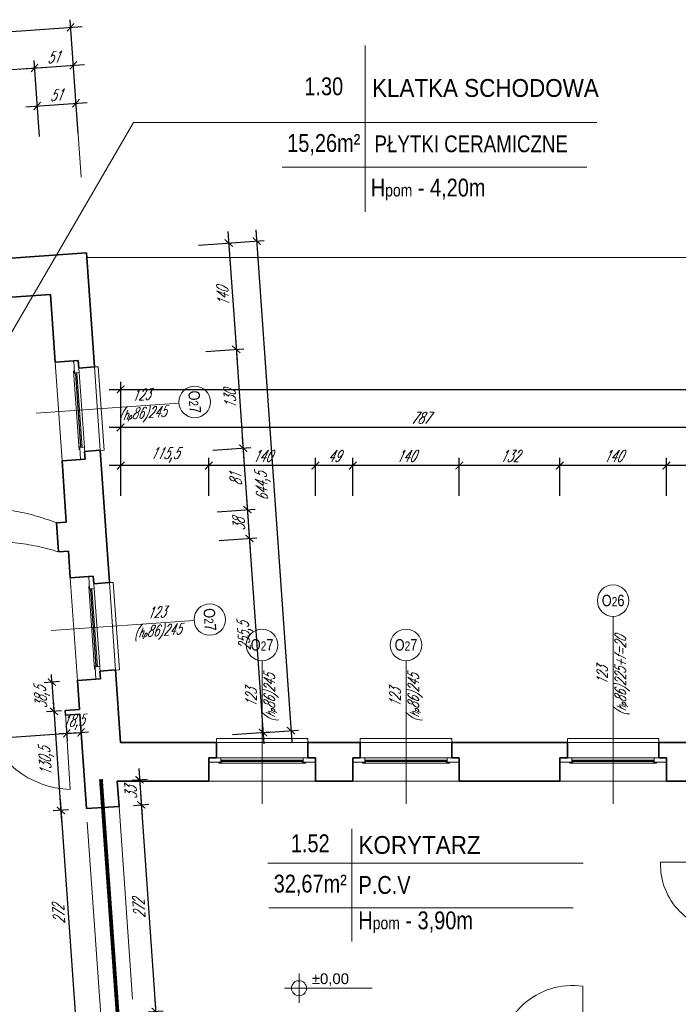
# Model space of a CAD drawing. Header units: millimetres. Extents: x 402 to 79005, y -7782 to 89952.
# Tile 165 of 256: x 22769 to 23634, y 31906 to 33199. Entities that reach past the tile are written whole.
import ezdxf
from ezdxf.enums import TextEntityAlignment as Align

# ---------------------------------------------------------------- set-up
doc = ezdxf.new("R2010")
doc.units = ezdxf.units.MM
doc.header["$LTSCALE"] = 10
doc.linetypes.add('ACAD_ISO12W100', pattern=[21, 12, -3, 0, -3, 0, -3])
doc.linetypes.add('DASHED', pattern=[19.05, 12.7, -6.35])
doc.layers.get('0').update_dxf_attribs({"lineweight": 0})
doc.layers.get('Defpoints').update_dxf_attribs({"color": 253})
for name, color, linetype, lineweight in [('01 parter - ściany', 253, 'Continuous', 35), ('03-01_okna', 253, 'Continuous', 15), ('03_drzwi', 253, 'Continuous', 15), ('04-1_widok', 253, 'Continuous', 5), ('04-2_nad', 253, 'DASHED', 5), ('05-01_wymiary', 253, 'Continuous', 5), ('05-03_opis', 253, 'Continuous', 5)]:
    doc.layers.add(name, color=color, linetype=linetype, lineweight=lineweight)
doc.styles.add('arial', font='ARIAL.TTF')
doc.styles.add('ariel', font='ARIAL.TTF', dxfattribs={"width": 0.8})
doc.styles.add('ariel_wym', font='simplex.shx', dxfattribs={"width": 0.65, "oblique": 25})
doc.dimstyles.new('ariel 50', dxfattribs={"dimtxt": 15, "dimasz": 10, "dimexe": 10, "dimexo": 0, "dimgap": 5, "dimtad": 1, "dimdec": 1, "dimrnd": 0.5, "dimtxsty": 'ariel_wym', "dimblk": 'ARCHTICK', "dimcen": 2.5, "dimdle": 15, "dimazin": 0, "dimtfac": 1, "dimtdec": 1, "dimtix": 1, "dimtmove": 0, "dimatfit": 3, "dimldrblk": 'DOT', "dimfxl": 0, "dimarcsym": 0})
doc.dimstyles.new('ariel 50 wnętrze', dxfattribs={"dimtxt": 15, "dimasz": 10, "dimexe": 10, "dimexo": 0, "dimgap": 5, "dimtad": 1, "dimdec": 1, "dimrnd": 0.5, "dimtxsty": 'ariel_wym', "dimblk": 'ARCHTICK', "dimcen": 2.5, "dimdle": 15, "dimazin": 0, "dimtfac": 1, "dimtdec": 1, "dimtix": 1, "dimtmove": 0, "dimatfit": 3, "dimldrblk": 'DOT', "dimfxl": 0, "dimarcsym": 0})

# ---------------------------------------------------------------- blocks, each defined once
blk = doc.blocks.new('kota rzutowa')
at = {"ltscale": 0.5}
for p, q in [((0, -20.6), (0, 20.6)), ((-20.6, 0), (102.8, 0))]:
    blk.add_line(p, q, dxfattribs=at)
blk.add_circle((0, 0), 10.6, dxfattribs=at)
at = {"ltscale": 0.5, "style": 'arial'}
blk.add_attdef('POZ._POSADKI_WYKOŃCZONWJ', text='', height=15, dxfattribs=at).set_placement((17.9, 1.4), align=Align.BOTTOM_LEFT)
blk.add_attdef('POZ._POSADZKI_KONSTRUKCJA', text='', height=15, dxfattribs=at).set_placement((17, -5), align=Align.TOP_LEFT)
blk = doc.blocks.new('_ArchTick')
at = {"color": 0, "linetype": 'ByBlock', "const_width": 0.15}
blk.add_lwpolyline([(-0.5, -0.5), (0.5, 0.5)], dxfattribs=at)
blk = doc.blocks.new('*D1447')
at = {"layer": '05-01_wymiary', "color": 0, "lineweight": -2}
for p, q in [((23748.3, 32613.2), (23603.5, 32613.2)), ((23618.5, 32573.2), (23618.5, 32623.2)), ((23733.3, 32573.2), (23733.3, 32623.2))]:
    blk.add_line(p, q, dxfattribs=at)
at = {"layer": 'Defpoints', "color": 0}
for p in [(23618.5, 32613.2), (23618.5, 32198.5), (23733.3, 32198.5)]:
    blk.add_point(p, dxfattribs=at)
at = {"layer": '05-01_wymiary', "color": 0, "lineweight": -2, "xscale": 10, "yscale": 10, "zscale": 10, "rotation": 180}
blk.add_blockref('_ArchTick', (23618.5, 32613.2), dxfattribs=at)
at = {"layer": '05-01_wymiary', "color": 0, "lineweight": -2, "xscale": 10, "yscale": 10, "zscale": 10}
blk.add_blockref('_ArchTick', (23733.3, 32613.2), dxfattribs=at)
at = {"layer": '05-01_wymiary', "color": 0, "insert": (23675.9, 32625.7), "char_height": 15, "attachment_point": 5, "style": 'ariel_wym'}
blk.add_mtext('115', dxfattribs=at)
blk = doc.blocks.new('_Dot')
at = {"color": 0, "linetype": 'ByBlock', "lineweight": -2}
blk.add_line((-0.5, 0), (-1, 0), dxfattribs=at)
at = {"color": 0, "linetype": 'ByBlock', "const_width": 0.5}
blk.add_lwpolyline([(-0.25, 0, 1), (0.25, 0, 1)], format="xyb", close=True, dxfattribs=at)
blk = doc.blocks.new('*D1448')
at = {"layer": '05-01_wymiary', "color": 0, "lineweight": -2}
for p, q in [((23633.5, 32613.2), (23463.5, 32613.2)), ((23478.5, 32573.2), (23478.5, 32623.2)), ((23618.5, 32573.2), (23618.5, 32623.2))]:
    blk.add_line(p, q, dxfattribs=at)
at = {"layer": 'Defpoints', "color": 0}
for p in [(23478.5, 32613.2), (23478.5, 32198.5), (23618.5, 32198.5)]:
    blk.add_point(p, dxfattribs=at)
at = {"layer": '05-01_wymiary', "color": 0, "lineweight": -2, "xscale": 10, "yscale": 10, "zscale": 10, "rotation": 180}
blk.add_blockref('_ArchTick', (23478.5, 32613.2), dxfattribs=at)
at = {"layer": '05-01_wymiary', "color": 0, "lineweight": -2, "xscale": 10, "yscale": 10, "zscale": 10}
blk.add_blockref('_ArchTick', (23618.5, 32613.2), dxfattribs=at)
at = {"layer": '05-01_wymiary', "color": 0, "insert": (23548.5, 32625.7), "char_height": 15, "attachment_point": 5, "style": 'ariel_wym'}
blk.add_mtext('140', dxfattribs=at)
blk = doc.blocks.new('*D1449')
at = {"layer": '05-01_wymiary', "color": 0, "lineweight": -2}
for p, q in [((23493.5, 32613.2), (23331.6, 32613.2)), ((23346.6, 32573.2), (23346.6, 32623.2)), ((23478.5, 32573.2), (23478.5, 32623.2))]:
    blk.add_line(p, q, dxfattribs=at)
at = {"layer": 'Defpoints', "color": 0}
for p in [(23346.6, 32613.2), (23346.6, 32198.5), (23478.5, 32198.5)]:
    blk.add_point(p, dxfattribs=at)
at = {"layer": '05-01_wymiary', "color": 0, "lineweight": -2, "xscale": 10, "yscale": 10, "zscale": 10, "rotation": 180}
blk.add_blockref('_ArchTick', (23346.6, 32613.2), dxfattribs=at)
at = {"layer": '05-01_wymiary', "color": 0, "lineweight": -2, "xscale": 10, "yscale": 10, "zscale": 10}
blk.add_blockref('_ArchTick', (23478.5, 32613.2), dxfattribs=at)
at = {"layer": '05-01_wymiary', "color": 0, "insert": (23412.6, 32625.7), "char_height": 15, "attachment_point": 5, "style": 'ariel_wym'}
blk.add_mtext('132', dxfattribs=at)
blk = doc.blocks.new('*D1450')
at = {"layer": '05-01_wymiary', "color": 0, "lineweight": -2}
for p, q in [((23361.6, 32613.2), (23191.6, 32613.2)), ((23206.6, 32573.2), (23206.6, 32623.2)), ((23346.6, 32573.2), (23346.6, 32623.2))]:
    blk.add_line(p, q, dxfattribs=at)
at = {"layer": 'Defpoints', "color": 0}
for p in [(23206.6, 32613.2), (23206.6, 32198.5), (23346.6, 32198.5)]:
    blk.add_point(p, dxfattribs=at)
at = {"layer": '05-01_wymiary', "color": 0, "lineweight": -2, "xscale": 10, "yscale": 10, "zscale": 10, "rotation": 180}
blk.add_blockref('_ArchTick', (23206.6, 32613.2), dxfattribs=at)
at = {"layer": '05-01_wymiary', "color": 0, "lineweight": -2, "xscale": 10, "yscale": 10, "zscale": 10}
blk.add_blockref('_ArchTick', (23346.6, 32613.2), dxfattribs=at)
at = {"layer": '05-01_wymiary', "color": 0, "insert": (23276.6, 32625.7), "char_height": 15, "attachment_point": 5, "style": 'ariel_wym'}
blk.add_mtext('140', dxfattribs=at)
blk = doc.blocks.new('*D1451')
at = {"layer": '05-01_wymiary', "color": 0, "lineweight": -2}
for p, q in [((23221.6, 32613.2), (23142.6, 32613.2)), ((23157.6, 32573.2), (23157.6, 32623.2)), ((23206.6, 32573.2), (23206.6, 32623.2))]:
    blk.add_line(p, q, dxfattribs=at)
at = {"layer": 'Defpoints', "color": 0}
for p in [(23157.6, 32613.2), (23157.6, 32198.5), (23206.6, 32198.5)]:
    blk.add_point(p, dxfattribs=at)
at = {"layer": '05-01_wymiary', "color": 0, "lineweight": -2, "xscale": 10, "yscale": 10, "zscale": 10, "rotation": 180}
blk.add_blockref('_ArchTick', (23157.6, 32613.2), dxfattribs=at)
at = {"layer": '05-01_wymiary', "color": 0, "lineweight": -2, "xscale": 10, "yscale": 10, "zscale": 10}
blk.add_blockref('_ArchTick', (23206.6, 32613.2), dxfattribs=at)
at = {"layer": '05-01_wymiary', "color": 0, "insert": (23182.1, 32625.7), "char_height": 15, "attachment_point": 5, "style": 'ariel_wym'}
blk.add_mtext('49', dxfattribs=at)
blk = doc.blocks.new('*D1452')
at = {"layer": '05-01_wymiary', "color": 0, "lineweight": -2}
for p, q in [((23172.6, 32613.2), (23002.6, 32613.2)), ((23017.6, 32573.2), (23017.6, 32623.2)), ((23157.6, 32573.2), (23157.6, 32623.2))]:
    blk.add_line(p, q, dxfattribs=at)
at = {"layer": 'Defpoints', "color": 0}
for p in [(23017.6, 32613.2), (23017.6, 32198.5), (23157.6, 32198.5)]:
    blk.add_point(p, dxfattribs=at)
at = {"layer": '05-01_wymiary', "color": 0, "lineweight": -2, "xscale": 10, "yscale": 10, "zscale": 10, "rotation": 180}
blk.add_blockref('_ArchTick', (23017.6, 32613.2), dxfattribs=at)
at = {"layer": '05-01_wymiary', "color": 0, "lineweight": -2, "xscale": 10, "yscale": 10, "zscale": 10}
blk.add_blockref('_ArchTick', (23157.6, 32613.2), dxfattribs=at)
at = {"layer": '05-01_wymiary', "color": 0, "insert": (23087.6, 32625.7), "char_height": 15, "attachment_point": 5, "style": 'ariel_wym'}
blk.add_mtext('140', dxfattribs=at)
blk = doc.blocks.new('*D1453')
at = {"layer": '05-01_wymiary', "color": 0, "lineweight": -2}
for p, q in [((23032.6, 32613.2), (22886.9, 32613.2)), ((22901.9, 32573.2), (22901.9, 32623.2)), ((23017.6, 32573.2), (23017.6, 32623.2))]:
    blk.add_line(p, q, dxfattribs=at)
at = {"layer": 'Defpoints', "color": 0}
for p in [(22901.9, 32613.2), (22901.9, 32249.5), (23017.6, 32198.5)]:
    blk.add_point(p, dxfattribs=at)
at = {"layer": '05-01_wymiary', "color": 0, "lineweight": -2, "xscale": 10, "yscale": 10, "zscale": 10, "rotation": 180}
blk.add_blockref('_ArchTick', (22901.9, 32613.2), dxfattribs=at)
at = {"layer": '05-01_wymiary', "color": 0, "lineweight": -2, "xscale": 10, "yscale": 10, "zscale": 10}
blk.add_blockref('_ArchTick', (23017.6, 32613.2), dxfattribs=at)
at = {"layer": '05-01_wymiary', "color": 0, "insert": (22959.7, 32627.1), "char_height": 15, "attachment_point": 5, "style": 'ariel_wym'}
blk.add_mtext('115,5', dxfattribs=at)
blk = doc.blocks.new('*D1472')
at = {"layer": '05-01_wymiary', "color": 0, "lineweight": -2}
for p, q in [((22901.9, 32623.2), (22901.9, 32673.2)), ((23688.8, 32623.2), (23688.8, 32673.2)), ((23703.8, 32663.2), (22886.9, 32663.2))]:
    blk.add_line(p, q, dxfattribs=at)
at = {"layer": 'Defpoints', "color": 0}
for p in [(22901.9, 32663.2), (22901.9, 32249.5), (23688.8, 32198.5)]:
    blk.add_point(p, dxfattribs=at)
at = {"layer": '05-01_wymiary', "color": 0, "lineweight": -2, "xscale": 10, "yscale": 10, "zscale": 10, "rotation": 180}
blk.add_blockref('_ArchTick', (22901.9, 32663.2), dxfattribs=at)
at = {"layer": '05-01_wymiary', "color": 0, "lineweight": -2, "xscale": 10, "yscale": 10, "zscale": 10}
blk.add_blockref('_ArchTick', (23688.8, 32663.2), dxfattribs=at)
at = {"layer": '05-01_wymiary', "color": 0, "insert": (23295.4, 32675.7), "char_height": 15, "attachment_point": 5, "style": 'ariel_wym'}
blk.add_mtext('787', dxfattribs=at)
blk = doc.blocks.new('*D1473')
at = {"layer": '05-01_wymiary', "color": 0, "lineweight": -2}
for p, q in [((22901.9, 32673.2), (22901.9, 32723.2)), ((27448.1, 32673.2), (27448.1, 32723.2)), ((22886.9, 32713.2), (27463.1, 32713.2))]:
    blk.add_line(p, q, dxfattribs=at)
at = {"layer": 'Defpoints', "color": 0}
for p in [(27448.1, 32713.2), (27448.1, 32262.5), (22901.9, 32249.5)]:
    blk.add_point(p, dxfattribs=at)
at = {"layer": '05-01_wymiary', "color": 0, "lineweight": -2, "xscale": 10, "yscale": 10, "zscale": 10, "rotation": 180}
blk.add_blockref('_ArchTick', (22901.9, 32713.2), dxfattribs=at)
at = {"layer": '05-01_wymiary', "color": 0, "lineweight": -2, "xscale": 10, "yscale": 10, "zscale": 10}
blk.add_blockref('_ArchTick', (27448.1, 32713.2), dxfattribs=at)
at = {"layer": '05-01_wymiary', "color": 0, "insert": (25175, 32725.7), "char_height": 15, "attachment_point": 5, "style": 'ariel_wym'}
blk.add_mtext('4546', dxfattribs=at)
blk = doc.blocks.new('*D1532')
at = {"layer": '05-01_wymiary', "color": 0, "lineweight": -2}
for p, q in [((22795.1, 33045.5), (22791.6, 33095.4)), ((22846, 33049.1), (22842.5, 33098.9)), ((22777.3, 33084.4), (22858.1, 33090))]:
    blk.add_line(p, q, dxfattribs=at)
at = {"layer": 'Defpoints', "color": 0}
for p in [(22843.2, 33089), (22856.9, 32892.4), (22809.6, 32837.9)]:
    blk.add_point(p, dxfattribs=at)
at = {"layer": '05-01_wymiary', "color": 0, "lineweight": -2, "xscale": 10, "yscale": 10, "zscale": 10}
for p, rotation in [((22792.3, 33085.4), 183.9999999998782), ((22843.2, 33089), 3.999999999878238)]:
    blk.add_blockref('_ArchTick', p, dxfattribs=dict(at, rotation=rotation))
at = {"layer": '05-01_wymiary', "color": 0, "insert": (22816.9, 33099.7), "char_height": 15, "attachment_point": 5, "rotation": 4, "style": 'ariel_wym'}
blk.add_mtext('51', dxfattribs=at)
blk = doc.blocks.new('*D1536')
at = {"layer": '05-01_wymiary', "color": 0, "lineweight": -2}
for p, q in [((22791.6, 33095.4), (22788.1, 33145.3)), ((22535.4, 33117.6), (22803.8, 33136.3)), ((22553.2, 33078.7), (22549.7, 33128.6))]:
    blk.add_line(p, q, dxfattribs=at)
at = {"layer": 'Defpoints', "color": 0}
for p in [(22788.8, 33135.3), (22809.6, 32837.9), (22571.2, 32821.2)]:
    blk.add_point(p, dxfattribs=at)
at = {"layer": '05-01_wymiary', "color": 0, "lineweight": -2, "xscale": 10, "yscale": 10, "zscale": 10}
for p, rotation in [((22788.8, 33135.3), 3.999999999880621), ((22550.4, 33118.6), 183.9999999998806)]:
    blk.add_blockref('_ArchTick', p, dxfattribs=dict(at, rotation=rotation))
at = {"layer": '05-01_wymiary', "color": 0, "insert": (22668.7, 33139.4), "char_height": 15, "attachment_point": 5, "rotation": 4, "style": 'ariel_wym'}
blk.add_mtext('239', dxfattribs=at)
blk = doc.blocks.new('*D1537')
at = {"layer": '05-01_wymiary', "color": 0, "lineweight": -2}
for p, q in [((22791.6, 33095.4), (22788.1, 33145.3)), ((22842.5, 33098.9), (22839, 33148.8)), ((22773.8, 33134.2), (22854.6, 33139.9))]:
    blk.add_line(p, q, dxfattribs=at)
at = {"layer": 'Defpoints', "color": 0}
for p in [(22839.7, 33138.8), (22856.9, 32892.4), (22809.6, 32837.9)]:
    blk.add_point(p, dxfattribs=at)
at = {"layer": '05-01_wymiary', "color": 0, "lineweight": -2, "xscale": 10, "yscale": 10, "zscale": 10}
for p, rotation in [((22839.7, 33138.8), 3.999999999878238), ((22788.8, 33135.3), 183.9999999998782)]:
    blk.add_blockref('_ArchTick', p, dxfattribs=dict(at, rotation=rotation))
at = {"layer": '05-01_wymiary', "color": 0, "insert": (22813.4, 33149.5), "char_height": 15, "attachment_point": 5, "rotation": 4, "style": 'ariel_wym'}
blk.add_mtext('51', dxfattribs=at)
blk = doc.blocks.new('*D1538')
at = {"layer": '05-01_wymiary', "color": 0, "lineweight": -2}
for p, q in [((22839, 33148.8), (22835.5, 33198.7)), ((21828.7, 33118.3), (22851.2, 33189.8)), ((21846.4, 33079.4), (21842.9, 33129.3))]:
    blk.add_line(p, q, dxfattribs=at)
at = {"layer": 'Defpoints', "color": 0}
for p in [(22836.2, 33188.7), (22856.9, 32892.4), (21864.3, 32822.9)]:
    blk.add_point(p, dxfattribs=at)
at = {"layer": '05-01_wymiary', "color": 0, "lineweight": -2, "xscale": 10, "yscale": 10, "zscale": 10}
for p, rotation in [((22836.2, 33188.7), 3.999999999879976), ((21843.6, 33119.3), 183.9999999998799)]:
    blk.add_blockref('_ArchTick', p, dxfattribs=dict(at, rotation=rotation))
at = {"layer": '05-01_wymiary', "color": 0, "insert": (22339, 33166.5), "char_height": 15, "attachment_point": 5, "rotation": 4, "style": 'ariel_wym'}
blk.add_mtext('995', dxfattribs=at)
blk = doc.blocks.new('*D1539')
at = {"layer": '05-01_wymiary', "color": 0, "lineweight": -2}
for p, q in [((23042.8, 32920.4), (23054.7, 32750.7)), ((23003.9, 32902.6), (23053.8, 32906.1)), ((23013.7, 32762.9), (23063.6, 32766.4))]:
    blk.add_line(p, q, dxfattribs=at)
at = {"layer": 'Defpoints', "color": 0}
for p in [(22856.9, 32892.4), (23053.6, 32765.7), (22815.8, 32749)]:
    blk.add_point(p, dxfattribs=at)
at = {"layer": '05-01_wymiary', "color": 0, "lineweight": -2, "xscale": 10, "yscale": 10, "zscale": 10}
for p, rotation in [((23043.8, 32905.4), 94.00000000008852), ((23053.6, 32765.7), 274.0000000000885)]:
    blk.add_blockref('_ArchTick', p, dxfattribs=dict(at, rotation=rotation))
at = {"layer": '05-01_wymiary', "color": 0, "insert": (23036.3, 32834.7), "char_height": 15, "attachment_point": 5, "rotation": 94, "style": 'ariel_wym'}
blk.add_mtext('140', dxfattribs=at)
blk = doc.blocks.new('*D1540')
at = {"layer": '05-01_wymiary', "color": 0, "lineweight": -2}
for p, q in [((23052.6, 32780.6), (23063.7, 32621)), ((23013.7, 32762.9), (23063.6, 32766.4)), ((23022.8, 32633.2), (23072.7, 32636.7))]:
    blk.add_line(p, q, dxfattribs=at)
at = {"layer": 'Defpoints', "color": 0}
for p in [(22815.8, 32749), (23062.7, 32636), (22824.9, 32619.4)]:
    blk.add_point(p, dxfattribs=at)
at = {"layer": '05-01_wymiary', "color": 0, "lineweight": -2, "xscale": 10, "yscale": 10, "zscale": 10}
for p, rotation in [((23053.6, 32765.7), 94.00000000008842), ((23062.7, 32636), 274.0000000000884)]:
    blk.add_blockref('_ArchTick', p, dxfattribs=dict(at, rotation=rotation))
at = {"layer": '05-01_wymiary', "color": 0, "insert": (23045.7, 32699.9), "char_height": 15, "attachment_point": 5, "rotation": 94, "style": 'ariel_wym'}
blk.add_mtext('130', dxfattribs=at)
blk = doc.blocks.new('*D1541')
at = {"layer": '05-01_wymiary', "color": 0, "lineweight": -2}
for p, q in [((23061.6, 32650.9), (23069.4, 32540.3)), ((23022.8, 32633.2), (23072.7, 32636.7)), ((23028.4, 32552.5), (23078.3, 32556))]:
    blk.add_line(p, q, dxfattribs=at)
at = {"layer": 'Defpoints', "color": 0}
for p in [(22824.9, 32619.4), (23068.3, 32555.3), (22830.5, 32538.6)]:
    blk.add_point(p, dxfattribs=at)
at = {"layer": '05-01_wymiary', "color": 0, "lineweight": -2, "xscale": 10, "yscale": 10, "zscale": 10}
for p, rotation in [((23062.7, 32636), 94.00000000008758), ((23068.3, 32555.3), 274.0000000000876)]:
    blk.add_blockref('_ArchTick', p, dxfattribs=dict(at, rotation=rotation))
at = {"layer": '05-01_wymiary', "color": 0, "insert": (23053, 32594.8), "char_height": 15, "attachment_point": 5, "rotation": 94, "style": 'ariel_wym'}
blk.add_mtext('81', dxfattribs=at)
blk = doc.blocks.new('*D1542')
at = {"layer": '05-01_wymiary', "color": 0, "lineweight": -2}
for p, q in [((23067.3, 32570.2), (23072, 32502.4)), ((23028.4, 32552.5), (23078.3, 32556)), ((23031.1, 32514.6), (23080.9, 32518.1))]:
    blk.add_line(p, q, dxfattribs=at)
at = {"layer": 'Defpoints', "color": 0}
for p in [(22830.5, 32538.6), (23071, 32517.4), (22833.2, 32500.7)]:
    blk.add_point(p, dxfattribs=at)
at = {"layer": '05-01_wymiary', "color": 0, "lineweight": -2, "xscale": 10, "yscale": 10, "zscale": 10}
for p, rotation in [((23068.3, 32555.3), 94.00000000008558), ((23071, 32517.4), 274.0000000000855)]:
    blk.add_blockref('_ArchTick', p, dxfattribs=dict(at, rotation=rotation))
at = {"layer": '05-01_wymiary', "color": 0, "insert": (23057.2, 32535.5), "char_height": 15, "attachment_point": 5, "rotation": 94, "style": 'ariel_wym'}
blk.add_mtext('38', dxfattribs=at)
blk = doc.blocks.new('*D1543')
at = {"layer": '05-01_wymiary', "color": 0, "lineweight": -2}
for p, q in [((23069.9, 32532.3), (23089.8, 32247.6)), ((23031.1, 32514.6), (23080.9, 32518.1)), ((23048.9, 32259.8), (23098.8, 32263.3))]:
    blk.add_line(p, q, dxfattribs=at)
at = {"layer": 'Defpoints', "color": 0}
for p in [(22833.2, 32500.7), (23088.8, 32262.6), (22901.9, 32249.5)]:
    blk.add_point(p, dxfattribs=at)
at = {"layer": '05-01_wymiary', "color": 0, "lineweight": -2, "xscale": 10, "yscale": 10, "zscale": 10}
for p, rotation in [((23071, 32517.4), 94.00000000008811), ((23088.8, 32262.6), 274.0000000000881)]:
    blk.add_blockref('_ArchTick', p, dxfattribs=dict(at, rotation=rotation))
at = {"layer": '05-01_wymiary', "color": 0, "insert": (23066, 32389), "char_height": 15, "attachment_point": 5, "rotation": 94, "style": 'ariel_wym'}
blk.add_mtext('255,5', dxfattribs=at)
blk = doc.blocks.new('*D1544')
at = {"layer": '05-01_wymiary', "color": 0, "lineweight": -2}
for p, q in [((23079.4, 32922.9), (23126.5, 32250.2)), ((23040.6, 32905.2), (23090.5, 32908.7)), ((23085.5, 32262.3), (23135.4, 32265.8))]:
    blk.add_line(p, q, dxfattribs=at)
at = {"layer": 'Defpoints', "color": 0}
for p in [(22856.9, 32892.4), (23125.4, 32265.1), (22901.9, 32249.5)]:
    blk.add_point(p, dxfattribs=at)
at = {"layer": '05-01_wymiary', "color": 0, "lineweight": -2, "xscale": 10, "yscale": 10, "zscale": 10}
for p, rotation in [((23080.5, 32908), 94.00000000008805), ((23125.4, 32265.1), 274.0000000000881)]:
    blk.add_blockref('_ArchTick', p, dxfattribs=dict(at, rotation=rotation))
at = {"layer": '05-01_wymiary', "color": 0, "insert": (23089.1, 32585.6), "char_height": 15, "attachment_point": 5, "rotation": 94, "style": 'ariel_wym'}
blk.add_mtext('644,5', dxfattribs=at)
blk = doc.blocks.new('*D1671')
at = {"layer": '05-01_wymiary', "color": 0, "lineweight": -2}
for p, q in [((22821.6, 32329.4), (22801.6, 32328)), ((22811.6, 32328.7), (22810.9, 32338.7)), ((22811.6, 32328.7), (22814.3, 32290.3)), ((22824.3, 32291), (22804.3, 32289.6)), ((22814.3, 32290.3), (22815, 32280.4))]:
    blk.add_line(p, q, dxfattribs=at)
at = {"layer": 'Defpoints', "color": 0}
for p in [(22845, 32331.1), (22814.3, 32290.3), (22847.7, 32292.7)]:
    blk.add_point(p, dxfattribs=at)
at = {"layer": '05-01_wymiary', "color": 0, "lineweight": -2, "xscale": 10, "yscale": 10, "zscale": 10}
for p, rotation in [((22811.6, 32328.7), 274.0000000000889), ((22814.3, 32290.3), 94.00000000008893)]:
    blk.add_blockref('_ArchTick', p, dxfattribs=dict(at, rotation=rotation))
at = {"layer": '05-01_wymiary', "color": 0, "insert": (22799, 32308.6), "char_height": 15, "attachment_point": 5, "rotation": 94, "style": 'ariel_wym'}
blk.add_mtext('38,5', dxfattribs=at)
blk = doc.blocks.new('*D1672')
at = {"layer": '05-01_wymiary', "color": 0, "lineweight": -2}
for p, q in [((22813.2, 32305.3), (22824.4, 32145.3)), ((22824.3, 32291), (22804.3, 32289.6)), ((22833.3, 32160.9), (22813.4, 32159.5))]:
    blk.add_line(p, q, dxfattribs=at)
at = {"layer": 'Defpoints', "color": 0}
for p in [(22847.7, 32292.7), (22823.4, 32160.2), (22856.8, 32162.6)]:
    blk.add_point(p, dxfattribs=at)
at = {"layer": '05-01_wymiary', "color": 0, "lineweight": -2, "xscale": 10, "yscale": 10, "zscale": 10}
for p, rotation in [((22814.3, 32290.3), 94.00000000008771), ((22823.4, 32160.2), 274.0000000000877)]:
    blk.add_blockref('_ArchTick', p, dxfattribs=dict(at, rotation=rotation))
at = {"layer": '05-01_wymiary', "color": 0, "insert": (22804.9, 32224.3), "char_height": 15, "attachment_point": 5, "rotation": 94, "style": 'ariel_wym'}
blk.add_mtext('130,5', dxfattribs=at)
blk = doc.blocks.new('*D1673')
at = {"layer": '05-01_wymiary', "color": 0, "lineweight": -2}
for p, q in [((22822.3, 32175.2), (22843.4, 31873.9)), ((22833.3, 32160.9), (22813.4, 32159.5)), ((22852.3, 31889.6), (22832.4, 31888.2))]:
    blk.add_line(p, q, dxfattribs=at)
at = {"layer": 'Defpoints', "color": 0}
for p in [(22856.8, 32162.6), (22842.3, 31888.9), (22875.8, 31891.2)]:
    blk.add_point(p, dxfattribs=at)
at = {"layer": '05-01_wymiary', "color": 0, "lineweight": -2, "xscale": 10, "yscale": 10, "zscale": 10}
for p, rotation in [((22823.4, 32160.2), 94.00000000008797), ((22842.3, 31888.9), 274.0000000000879)]:
    blk.add_blockref('_ArchTick', p, dxfattribs=dict(at, rotation=rotation))
at = {"layer": '05-01_wymiary', "color": 0, "insert": (22820.4, 32023.7), "char_height": 15, "attachment_point": 5, "rotation": 94, "style": 'ariel_wym'}
blk.add_mtext('272', dxfattribs=at)
blk = doc.blocks.new('*D1690')
at = {"layer": '05-01_wymiary', "color": 0, "lineweight": -2}
for p, q in [((22599.9, 32245.2), (22846.1, 32262.5)), ((22830.4, 32271.4), (22831.8, 32251.4)), ((22614.1, 32256.3), (22615.5, 32236.3))]:
    blk.add_line(p, q, dxfattribs=at)
at = {"layer": 'Defpoints', "color": 0}
for p in [(22829.4, 32285.4), (22613.2, 32270.3), (22831.1, 32261.4)]:
    blk.add_point(p, dxfattribs=at)
at = {"layer": '05-01_wymiary', "color": 0, "lineweight": -2, "xscale": 10, "yscale": 10, "zscale": 10}
for p, rotation in [((22831.1, 32261.4), 3.999999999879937), ((22614.8, 32246.3), 183.9999999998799)]:
    blk.add_blockref('_ArchTick', p, dxfattribs=dict(at, rotation=rotation))
at = {"layer": '05-01_wymiary', "color": 0, "insert": (22722.1, 32266.3), "char_height": 15, "attachment_point": 5, "rotation": 4, "style": 'ariel_wym'}
blk.add_mtext('217', dxfattribs=at)
blk = doc.blocks.new('*D1691')
at = {"layer": '05-01_wymiary', "color": 0, "lineweight": -2}
for p, q in [((22830.4, 32271.4), (22831.8, 32251.4)), ((22831.1, 32261.4), (22849.8, 32262.7)), ((22849.1, 32272.7), (22850.5, 32252.7)), ((22849.8, 32262.7), (22859.8, 32263.4)), ((22831.1, 32261.4), (22821.1, 32260.7))]:
    blk.add_line(p, q, dxfattribs=at)
at = {"layer": 'Defpoints', "color": 0}
for p in [(22829.4, 32285.4), (22848.1, 32286.7), (22849.8, 32262.7)]:
    blk.add_point(p, dxfattribs=at)
at = {"layer": '05-01_wymiary', "color": 0, "lineweight": -2, "xscale": 10, "yscale": 10, "zscale": 10}
for p, rotation in [((22831.1, 32261.4), 3.999999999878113), ((22849.8, 32262.7), 183.9999999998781)]:
    blk.add_blockref('_ArchTick', p, dxfattribs=dict(at, rotation=rotation))
at = {"layer": '05-01_wymiary', "color": 0, "insert": (22839.5, 32276), "char_height": 15, "attachment_point": 5, "rotation": 4, "style": 'ariel_wym'}
blk.add_mtext('18,5', dxfattribs=at)
blk = doc.blocks.new('*D1692')
at = {"layer": '05-01_wymiary', "color": 0, "lineweight": -2}
for p, q in [((22925.6, 32215.5), (22930, 32152.6)), ((22916.6, 32199.8), (22936.6, 32201.2)), ((22918.9, 32166.9), (22938.9, 32168.3))]:
    blk.add_line(p, q, dxfattribs=at)
at = {"layer": 'Defpoints', "color": 0}
for p in [(22897.4, 32198.5), (22899.7, 32165.6), (22928.9, 32167.6)]:
    blk.add_point(p, dxfattribs=at)
at = {"layer": '05-01_wymiary', "color": 0, "lineweight": -2, "xscale": 10, "yscale": 10, "zscale": 10}
for p, rotation in [((22926.6, 32200.5), 94.00000000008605), ((22928.9, 32167.6), 274.0000000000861)]:
    blk.add_blockref('_ArchTick', p, dxfattribs=dict(at, rotation=rotation))
at = {"layer": '05-01_wymiary', "color": 0, "insert": (22915.3, 32183.2), "char_height": 15, "attachment_point": 5, "rotation": 94, "style": 'ariel_wym'}
blk.add_mtext('33', dxfattribs=at)
blk = doc.blocks.new('*D1693')
at = {"layer": '05-01_wymiary', "color": 0, "lineweight": -2}
for p, q in [((22927.9, 32182.6), (22948.9, 31881.3)), ((22918.9, 32166.9), (22938.9, 32168.3)), ((22937.9, 31895.6), (22957.9, 31897))]:
    blk.add_line(p, q, dxfattribs=at)
at = {"layer": 'Defpoints', "color": 0}
for p in [(22899.7, 32165.6), (22918.7, 31894.2), (22947.9, 31896.3)]:
    blk.add_point(p, dxfattribs=at)
at = {"layer": '05-01_wymiary', "color": 0, "lineweight": -2, "xscale": 10, "yscale": 10, "zscale": 10}
for p, rotation in [((22928.9, 32167.6), 94.00000000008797), ((22947.9, 31896.3), 274.0000000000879)]:
    blk.add_blockref('_ArchTick', p, dxfattribs=dict(at, rotation=rotation))
at = {"layer": '05-01_wymiary', "color": 0, "insert": (22925.9, 32031.1), "char_height": 15, "attachment_point": 5, "rotation": 94, "style": 'ariel_wym'}
blk.add_mtext('272', dxfattribs=at)
blk = doc.blocks.new('*D1694')
at = {"layer": '05-01_wymiary', "color": 0, "lineweight": -2}
for p, q in [((22946.8, 31911.2), (22952.1, 31835.6)), ((22937.9, 31895.6), (22957.9, 31897)), ((22941.1, 31849.8), (22961.1, 31851.2))]:
    blk.add_line(p, q, dxfattribs=at)
at = {"layer": 'Defpoints', "color": 0}
for p in [(22918.7, 31894.2), (22951.1, 31850.5), (22921.9, 31848.5)]:
    blk.add_point(p, dxfattribs=at)
at = {"layer": '05-01_wymiary', "color": 0, "lineweight": -2, "xscale": 10, "yscale": 10, "zscale": 10}
for p, rotation in [((22947.9, 31896.3), 94.00000000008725), ((22951.1, 31850.5), 274.0000000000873)]:
    blk.add_blockref('_ArchTick', p, dxfattribs=dict(at, rotation=rotation))
at = {"layer": '05-01_wymiary', "color": 0, "insert": (22937, 31872.5), "char_height": 15, "attachment_point": 5, "rotation": 94, "style": 'ariel_wym'}
blk.add_mtext('46', dxfattribs=at)

msp = doc.modelspace()

# ---------------------------------------------------------------- linework, layer by layer
at = {"layer": '01 parter - ściany'}
for p, q in [((22425.97, 32862.22), (22856.91, 32892.35)), ((22867.37, 32742.76), (22856.91, 32892.35)), ((22571.18, 32821.25), (22809.6, 32837.92)), ((22815.81, 32749.03), (22809.6, 32837.92)), ((22815.81, 32749.03), (22846.23, 32751.34)), ((22815.81, 32749.03), (22846.23, 32751.34)), ((22846.2, 32751.16), (22846.95, 32741.22)), ((22867.37, 32742.76), (22846.93, 32741.22)), ((22854.55, 32631.42), (22855.31, 32621.48)), ((22875.04, 32633.15), (22854.6, 32631.64)), ((22887.19, 32459.46), (22875.04, 32633.15)), ((22824.88, 32619.35), (22855.29, 32621.69)), ((22830.52, 32538.65), (22824.88, 32619.35)), ((22817.55, 32537.74), (22830.52, 32538.65)), ((22817.55, 32537.74), (22830.52, 32538.65)), ((22817.55, 32537.74), (22830.52, 32538.65)), ((22820.21, 32499.83), (22817.55, 32537.74)), ((22820.21, 32499.83), (22833.17, 32500.74)), ((22820.21, 32499.83), (22833.17, 32500.74)), ((22820.21, 32499.83), (22833.17, 32500.74)), ((22835.62, 32465.73), (22833.17, 32500.74)), ((22835.62, 32465.73), (22865.98, 32468.02)), ((22865.98, 32468.02), (22866.73, 32458.08)), ((22887.27, 32459.46), (22866.74, 32457.91)), ((22895.2, 32344.85), (22874.68, 32343.12)), ((22874.68, 32343.12), (22875.43, 32333.18)), ((22901.87, 32249.5), (22895.2, 32344.85)), ((22845.04, 32331.05), (22875.43, 32333.18)), ((22847.72, 32292.67), (22845.04, 32331.05)), ((22829.03, 32291.36), (22847.72, 32292.67)), ((22829.03, 32291.36), (22829.45, 32285.38)), ((22829.45, 32285.38), (22848.14, 32286.69)), ((22856.82, 32162.57), (22848.14, 32286.69)), ((22901.87, 32249.5), (23027.59, 32249.5)), ((23027.59, 32229.45), (23027.59, 32249.5)), ((23147.59, 32249.5), (23216.59, 32249.5)), ((23147.59, 32229.45), (23147.59, 32249.5)), ((23216.59, 32229.45), (23216.59, 32249.5)), ((23336.59, 32249.5), (23488.55, 32249.5)), ((23336.59, 32229.45), (23336.59, 32249.5)), ((23488.55, 32229.49), (23488.55, 32249.5)), ((23608.55, 32249.5), (23743.33, 32249.5)), ((23608.55, 32229.49), (23608.55, 32249.5)), ((23017.59, 32229.45), (23017.59, 32198.5)), ((23027.59, 32229.45), (23017.59, 32229.45)), ((23157.59, 32229.45), (23147.59, 32229.45)), ((23157.59, 32229.45), (23157.59, 32198.5)), ((23206.59, 32229.45), (23206.59, 32198.5)), ((23216.59, 32229.45), (23206.59, 32229.45)), ((23346.59, 32229.45), (23336.59, 32229.45)), ((23346.59, 32229.45), (23346.59, 32198.5)), ((23478.55, 32229.49), (23478.55, 32198.5)), ((23488.55, 32229.49), (23478.55, 32229.49)), ((23618.55, 32229.5), (23608.55, 32229.5)), ((23618.55, 32229.49), (23618.55, 32198.5)), ((22899.72, 32165.57), (22897.41, 32198.5)), ((22897.41, 32198.5), (23017.59, 32198.5)), ((23157.59, 32198.5), (23206.59, 32198.5)), ((23346.59, 32198.5), (23478.55, 32198.5)), ((23618.55, 32198.5), (23688.83, 32198.5)), ((22856.82, 32162.57), (22899.72, 32165.57))]:
    msp.add_line(p, q, dxfattribs=at)
at = {"layer": '03-01_okna', "linetype": 'Continuous', "lineweight": 0}
for p, q in [((22867.34, 32742.67), (22872.33, 32743.02)), ((22872.33, 32743.02), (22880.08, 32633.23)), ((22840.39, 32733.72), (22844.38, 32733.99)), ((22842.39, 32733.85), (22849.14, 32638.09)), ((22842.89, 32733.89), (22849.64, 32638.13)), ((22844.31, 32734.99), (22851.2, 32637.23)), ((22854.2, 32637.44), (22847.31, 32735.2)), ((22847.14, 32637.95), (22851.13, 32638.23)), ((22887.09, 32459.36), (22892.08, 32459.7)), ((22892.08, 32459.7), (22900.2, 32344.94)), ((22860.14, 32450.4), (22864.13, 32450.68)), ((22862.14, 32450.54), (22869.27, 32349.79)), ((22862.64, 32450.58), (22869.77, 32349.83)), ((22864.06, 32451.68), (22871.33, 32348.93)), ((22874.33, 32349.14), (22867.06, 32451.89)), ((22867.27, 32349.65), (22871.26, 32349.93)), ((23027.56, 32249.5), (23027.56, 32254.5)), ((23147.62, 32254.5), (23027.56, 32254.5)), ((23147.62, 32249.5), (23147.62, 32254.5)), ((23216.56, 32249.5), (23216.56, 32254.5)), ((23336.62, 32254.5), (23216.56, 32254.5)), ((23336.62, 32249.5), (23336.62, 32254.5)), ((23488.52, 32249.5), (23488.52, 32254.5)), ((23608.58, 32254.5), (23488.52, 32254.5)), ((23608.58, 32249.5), (23608.58, 32254.5)), ((23033.59, 32229.45), (23141.59, 32229.45)), ((23141.59, 32226.45), (23033.59, 32226.45)), ((23034.59, 32222.45), (23034.59, 32226.45)), ((23140.59, 32224.95), (23034.59, 32224.95)), ((23140.59, 32224.45), (23034.59, 32224.45)), ((23140.59, 32222.45), (23140.59, 32226.45)), ((23222.59, 32229.45), (23330.59, 32229.45)), ((23330.59, 32226.45), (23222.59, 32226.45)), ((23223.59, 32222.45), (23223.59, 32226.45)), ((23329.59, 32224.95), (23223.59, 32224.95)), ((23329.59, 32224.45), (23223.59, 32224.45)), ((23329.59, 32222.45), (23329.59, 32226.45)), ((23494.55, 32229.45), (23602.55, 32229.45)), ((23602.55, 32226.45), (23494.55, 32226.45)), ((23495.55, 32222.45), (23495.55, 32226.45)), ((23601.55, 32224.95), (23495.55, 32224.95)), ((23601.55, 32224.45), (23495.55, 32224.45)), ((23601.55, 32222.45), (23601.55, 32226.45))]:
    msp.add_line(p, q, dxfattribs=at)
at = {"layer": '03-01_okna', "linetype": 'DASHED'}
for p, q in [((22867.34, 32742.67), (22875.09, 32632.89)), ((22880.08, 32633.23), (22875.09, 32632.89)), ((22887.09, 32459.36), (22895.22, 32344.59)), ((22900.2, 32344.94), (22895.22, 32344.59)), ((23147.62, 32249.5), (23027.56, 32249.5)), ((23336.62, 32249.5), (23216.56, 32249.5)), ((23608.58, 32249.5), (23488.52, 32249.5))]:
    msp.add_line(p, q, dxfattribs=at)
at = {"layer": '03-01_okna', "linetype": 'Continuous', "lineweight": 0}
for points in [[(22841.32, 32734.78), (22840.21, 32750.74), (22846.2, 32751.16), (22847.31, 32735.2)], [(22849.32, 32621.06), (22848.21, 32637.02), (22854.2, 32637.44), (22855.31, 32621.48)], [(22861.07, 32451.47), (22859.96, 32467.43), (22865.95, 32467.85), (22867.06, 32451.89)], [(22869.45, 32332.76), (22868.34, 32348.73), (22874.33, 32349.14), (22875.43, 32333.18)], [(23017.59, 32223.45), (23033.59, 32223.45), (23033.59, 32229.45), (23017.59, 32229.45)], [(23141.59, 32223.45), (23157.59, 32223.45), (23157.59, 32229.45), (23141.59, 32229.45)], [(23206.59, 32223.45), (23222.59, 32223.45), (23222.59, 32229.45), (23206.59, 32229.45)], [(23330.59, 32223.45), (23346.59, 32223.45), (23346.59, 32229.45), (23330.59, 32229.45)], [(23478.55, 32223.45), (23494.55, 32223.45), (23494.55, 32229.45), (23478.55, 32229.45)], [(23602.55, 32223.45), (23618.55, 32223.45), (23618.55, 32229.45), (23602.55, 32229.45)]]:
    msp.add_lwpolyline(points, close=True, dxfattribs=at)
for points in [[(22841.11, 32737.78), (22840.11, 32737.71), (22847.42, 32633.96), (22848.42, 32634.03)], [(22860.86, 32454.46), (22859.87, 32454.39), (22867.55, 32345.66), (22868.55, 32345.73)], [(23144.59, 32223.45), (23144.59, 32222.45), (23030.59, 32222.45), (23030.59, 32223.45)], [(23333.59, 32223.45), (23333.59, 32222.45), (23219.59, 32222.45), (23219.59, 32223.45)], [(23605.55, 32223.45), (23605.55, 32222.45), (23491.55, 32222.45), (23491.55, 32223.45)]]:
    msp.add_lwpolyline(points, dxfattribs=at)
at = {"layer": '03_drzwi'}
for p, q in [((22835.63, 32187.89), (22829.29, 32287.69)), ((23610.86, 32092.15), (23700.86, 32092.15)), ((23508.9, 31929.5), (23508.83, 31829.5))]:
    msp.add_line(p, q, dxfattribs=at)
for centre, radius, start, end in [((22838.98, 32308.47), 120.62, 195.02126, 268.40861), ((23697.67, 32088.97), 86.87, 177.89573, 272.10427), ((23495.44, 31833.72), 96.7, 82.07658, 182.50471)]:
    msp.add_arc(centre, radius, start, end, dxfattribs=at)
at = {"layer": '04-1_widok'}
for p, q in [((22857.34, 32886.31), (25673.26, 32886.31)), ((22824.91, 32619.35), (22815.77, 32749.03)), ((22845.04, 32331.05), (22835.52, 32465.72)), ((23017.56, 32198.5), (23157.59, 32198.5)), ((23206.56, 32198.5), (23346.59, 32198.5)), ((23478.51, 32198.5), (23618.55, 32198.5))]:
    msp.add_line(p, q, dxfattribs=at)
at = {"layer": '04-2_nad', "ltscale": 2}
for p, q in [((22875.8, 31891.23), (22856.82, 32162.57)), ((22899.72, 32165.57), (22918.69, 31894.23))]:
    msp.add_line(p, q, dxfattribs=at)
for centre, radius, start, end in [((22720.81, 32301.33), 255.44, 67.74486, 120.25514), ((22727.7, 32202.82), 311.08, 72.70034, 115.29966)]:
    msp.add_arc(centre, radius, start, end, dxfattribs=at)
at = {"layer": '05-01_wymiary'}
msp.add_line((22835.49, 33198.7), (22849.94, 32992.11), dxfattribs=at)
at = {"layer": '05-03_opis'}
for p, q in [((23223.03, 33164.69), (23223.03, 32946.29)), ((22729.72, 32738.67), (22918.84, 33063.56)), ((22918.84, 33063.56), (23527.11, 33063.56)), ((23114.11, 33005.2), (23514.04, 33005.2)), ((23205.28, 32136.14), (23205.28, 31988.02)), ((23095.25, 32090.84), (23509.37, 32090.84)), ((23096.37, 32032.48), (23496.3, 32032.48))]:
    msp.add_line(p, q, dxfattribs=at)
at = {"layer": '05-03_opis', "lineweight": 0}
for p, q in [((22790.8, 32682.15), (22978.36, 32695.27)), ((22810.74, 32396.35), (22998.3, 32409.46)), ((23548.55, 32168.89), (23548.55, 32415.13)), ((23087.59, 32168.89), (23087.59, 32356.91)), ((23276.59, 32168.89), (23276.59, 32356.91))]:
    msp.add_line(p, q, dxfattribs=at)
at = {"layer": '05-03_opis', "linetype": 'ACAD_ISO12W100', "ltscale": 5, "const_width": 5}
msp.add_lwpolyline([(22901.4, 31843.47), (22875.97, 32201.24)], dxfattribs=at)
at = {"layer": '05-03_opis', "lineweight": 0}
for centre in [(22999, 32696.71), (23548.55, 32435.82), (23018.94, 32410.91), (23087.59, 32377.6), (23276.59, 32377.6)]:
    msp.add_circle(centre, 20.69, dxfattribs=at)

# ---------------------------------------------------------------- block references
at = {"layer": '05-03_opis', "xscale": 0.9359999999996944, "yscale": 0.9359999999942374, "zscale": 0.9359999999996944}
msp.add_blockref('kota rzutowa', (23136.09, 31926.69), dxfattribs=at).add_auto_attribs({'POZ._POSADKI_WYKOŃCZONWJ': '%%P0,00'})

# ---------------------------------------------------------------- texts
at = {"layer": '05-03_opis', "style": 'ariel'}
for s, insert, char_height, width, attachment_point in [('{\\fArial|b0|i0|c238|p34;1.30}', (23168.57, 33111.06), 23.4234, 108.9126, 5), ('\\W0.9;{\\fArial|b0|i0|c238|p34;KLATKA SCHODOWA}', (23231.94, 33108.87), 23.4234, 356.6375, 4), ('{\\fArial|b0|i0|c238|p34;15,26m²}', (23168.57, 33034.65), 23.4234, 108.9126, 5), ('{\\fArial|b0|i0|c238|p34;PŁYTKI CERAMICZNE}', (23235.18, 33035.54), 22, 322.789, 4), ('{\\fArial|b0|i0|c238|p34; H\\H0.7x;pom\\H1.429x; - 4,20m}', (23223.03, 32975.75), 23.4234, 322.789, 4), ('{\\fArial|b0|i0|c238|p34;1.52}', (23150.83, 32116.91), 23.4234, 108.9126, 5), ('\\W0.9;{\\fArial|b0|i0|c238|p34;KORYTARZ}', (23214.2, 32114.71), 23.4234, 356.6375, 4), ('{\\fArial|b0|i0|c238|p34;32,67m²}', (23150.83, 32061.94), 23.4234, 108.9126, 5), ('{\\fArial|b0|i0|c238|p34;P.C.V}', (23214.23, 32062.21), 23.4234, 322.789, 4), ('{\\fArial|b0|i0|c238|p34; H\\H0.7x;pom\\H1.429x; - 3,90m}', (23206.67, 32013.4), 23.4234, 322.789, 4)]:
    msp.add_mtext(s, dxfattribs=dict(at, insert=insert, char_height=char_height, width=width, attachment_point=attachment_point))
at = {"layer": '05-03_opis', "lineweight": 0, "attachment_point": 5}
for s, insert, char_height, width, rotation, style in [('123\\P({\\H0.8333x;h\\H0.6x;p}86)245', (22929.6, 32691.86), 14.4, 62.6613, 4, 'ariel_wym'), ('O{\\H0.8x;2}7', (22999, 32696.71), 15, 75.1935, 274, 'ariel'), ('123\\P({\\H0.8333x;h\\H0.6x;p}86)245', (22949.54, 32406.05), 14.4, 62.6613, 4, 'ariel_wym'), ('O{\\H0.8x;2}7', (23018.94, 32410.91), 15, 75.1935, 274, 'ariel'), ('123\\P({\\H0.8333x;h\\H0.6x;p}86)225+f=20', (23548.55, 32337.13), 14.4, 120.8817, 90, 'ariel_wym'), ('123\\P({\\H0.8333x;h\\H0.6x;p}86)245', (23087.59, 32308.02), 14.4, 62.6613, 90, 'ariel_wym'), ('123\\P({\\H0.8333x;h\\H0.6x;p}86)245', (23276.59, 32308.02), 14.4, 62.6613, 90, 'ariel_wym')]:
    msp.add_mtext(s, dxfattribs=dict(at, insert=insert, char_height=char_height, width=width, rotation=rotation, style=style))
at = {"layer": '05-03_opis', "lineweight": 0, "char_height": 15, "width": 75.1935, "attachment_point": 5, "style": 'ariel'}
for s, insert in [('O{\\H0.8x;2}6', (23548.55, 32435.82)), ('O{\\H0.8x;2}7', (23087.59, 32377.6)), ('O{\\H0.8x;2}7', (23276.59, 32377.6))]:
    msp.add_mtext(s, dxfattribs=dict(at, insert=insert))

# ---------------------------------------------------------------- dimensions: what is measured, and where the dimension line sits
at = {"layer": '05-01_wymiary'}
for base, p1, p2, angle, dimstyle, picture, middle in [((22836.19, 33188.73), (21864.34, 32822.94), (22856.91, 32892.35), 4, 'ariel 50', '*D1538', (22339.03, 33166.49)), ((23125.45, 32265.13), (22856.91, 32892.35), (22901.87, 32249.5), 94, 'ariel 50', '*D1544', (23089.07, 32585.59)), ((23053.61, 32765.66), (22856.91, 32892.35), (22815.81, 32749.03), 94, 'ariel 50', '*D1539', (23036.25, 32834.67)), ((22814.27, 32290.33), (22845.04, 32331.05), (22847.72, 32292.67), 94, 'ariel 50 wnętrze', '*D1671', (22799.04, 32308.55)), ((22928.9, 32167.61), (22897.41, 32198.5), (22899.72, 32165.57), 94, 'ariel 50 wnętrze', '*D1692', (22915.28, 32183.2))]:
    dim = msp.add_linear_dim(base=base, p1=p1, p2=p2, angle=angle, dimstyle=dimstyle, dxfattribs=at)
    dim.commit()
    dim.dimension.update_dxf_attribs({"geometry": picture, "text_midpoint": middle})
for base, p1, p2, angle, dimstyle, picture, middle in [((22839.68, 33138.85), (22809.6, 32837.92), (22856.91, 32892.35), 4, 'ariel 50', '*D1537', (22813.37, 33149.54)), ((22788.8, 33135.29), (22571.18, 32821.25), (22809.6, 32837.92), 4, 'ariel 50', '*D1536', (22668.72, 33139.42)), ((22843.17, 33088.97), (22809.6, 32837.92), (22856.91, 32892.35), 4, 'ariel 50', '*D1532', (22816.86, 33099.66)), ((23062.68, 32635.98), (22815.81, 32749.03), (22824.88, 32619.35), 94, 'ariel 50', '*D1540', (23045.67, 32699.95)), ((23068.32, 32555.28), (22824.88, 32619.35), (22830.52, 32538.65), 94, 'ariel 50', '*D1541', (23053.03, 32594.76)), ((23070.97, 32517.37), (22830.52, 32538.65), (22833.17, 32500.74), 94, 'ariel 50', '*D1542', (23057.18, 32535.45)), ((23088.79, 32262.57), (22833.17, 32500.74), (22901.87, 32249.5), 94, 'ariel 50', '*D1543', (23065.99, 32389)), ((22823.37, 32160.23), (22847.72, 32292.67), (22856.82, 32162.57), 94, 'ariel 50 wnętrze', '*D1672', (22804.93, 32224.31)), ((22831.12, 32261.42), (22613.16, 32270.25), (22829.45, 32285.38), 4, 'ariel 50 wnętrze', '*D1690', (22722.11, 32266.32)), ((22849.82, 32262.72), (22829.45, 32285.38), (22848.14, 32286.69), 4, 'ariel 50 wnętrze', '*D1691', (22839.5, 32275.96)), ((22842.35, 31888.89), (22856.82, 32162.57), (22875.8, 31891.23), 94, 'ariel 50 wnętrze', '*D1673', (22820.39, 32023.69)), ((22947.88, 31896.27), (22899.72, 32165.57), (22918.69, 31894.23), 94, 'ariel 50 wnętrze', '*D1693', (22925.92, 32031.07)), ((22951.08, 31850.54), (22918.69, 31894.23), (22921.89, 31848.5), 94, 'ariel 50 wnętrze', '*D1694', (22937.01, 31872.53))]:
    dim = msp.add_linear_dim(base=base, p1=p1, p2=p2, angle=angle, dimstyle=dimstyle, override={"dimtmove": 1}, dxfattribs=at)
    dim.commit()
    dim.dimension.update_dxf_attribs({"geometry": picture, "text_midpoint": middle})
dim = msp.add_linear_dim(base=(27448.11, 32713.15), p1=(22901.87, 32249.5), p2=(27448.11, 32262.5), dimstyle='ariel 50', dxfattribs=at)
dim.commit()
dim.dimension.update_dxf_attribs({"geometry": '*D1473', "text_midpoint": (25174.99, 32725.65)})
for base, p1, p2, picture, middle in [((22901.87, 32663.15), (23688.83, 32198.5), (22901.87, 32249.5), '*D1472', (23295.35, 32675.65)), ((22901.87, 32613.15), (23017.59, 32198.5), (22901.87, 32249.5), '*D1453', (22959.73, 32627.08)), ((23017.59, 32613.15), (23157.59, 32198.5), (23017.59, 32198.5), '*D1452', (23087.59, 32625.65)), ((23157.59, 32613.15), (23206.59, 32198.5), (23157.59, 32198.5), '*D1451', (23182.09, 32625.65)), ((23206.59, 32613.15), (23346.59, 32198.5), (23206.59, 32198.5), '*D1450', (23276.59, 32625.65)), ((23346.59, 32613.15), (23478.51, 32198.5), (23346.59, 32198.5), '*D1449', (23412.55, 32625.65)), ((23478.51, 32613.15), (23618.55, 32198.5), (23478.51, 32198.5), '*D1448', (23548.53, 32625.65)), ((23618.55, 32613.15), (23733.33, 32198.5), (23618.55, 32198.5), '*D1447', (23675.94, 32625.65))]:
    dim = msp.add_linear_dim(base=base, p1=p1, p2=p2, dimstyle='ariel 50', override={"dimtmove": 1}, dxfattribs=at)
    dim.commit()
    dim.dimension.update_dxf_attribs({"geometry": picture, "text_midpoint": middle})

doc.saveas('drawing.dxf')
